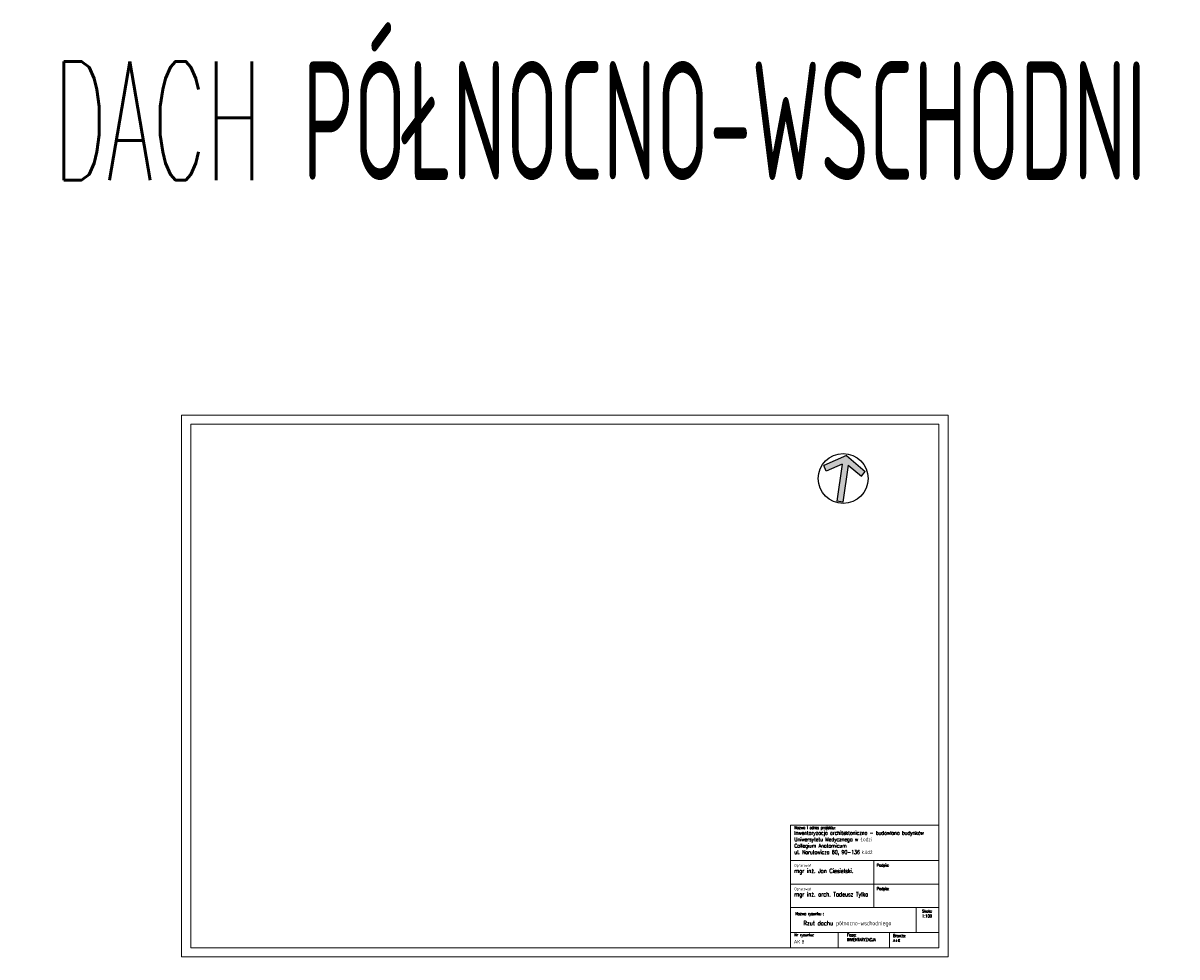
# Model space of a CAD drawing. Header units: millimetres. Extents: x -5254 to 173417, y -28809 to -6400.
# Tile 135 of 256: x 81532 to 87855, y -11906 to -6788. Entities that reach past the tile are written whole.
import ezdxf

# ---------------------------------------------------------------- set-up
doc = ezdxf.new("R2010")
doc.units = ezdxf.units.MM
doc.layers.add('m_tabela', color=7, linetype='Continuous', lineweight=15)
doc.styles.add('opis', font='simplex.shx', dxfattribs={"width": 0.8})
doc.styles.get("Standard").update_dxf_attribs({"font": 'arial.ttf'})

# ---------------------------------------------------------------- blocks, each defined once
blk = doc.blocks.new('ZA_NARW0')
at = {"ltscale": 2}
blk.add_hatch(color=256, dxfattribs=at).paths.add_polyline_path([(0.062, 0.282), (0.356, 0.097), (0.422, 0.203), (0, 0.469), (-0.422, 0.203), (-0.356, 0.097), (-0.062, 0.282), (-0.062, -0.469), (0.062, -0.469)])
for p, q in [((0, 0.469), (-0.422, 0.203)), ((0, 0.469), (0.422, 0.203)), ((-0.062, 0.282), (-0.356, 0.097)), ((-0.062, 0.282), (-0.062, -0.469)), ((0.062, 0.282), (0.062, -0.469)), ((0.062, 0.282), (0.356, 0.097)), ((-0.356, 0.097), (-0.422, 0.203)), ((0.356, 0.097), (0.422, 0.203)), ((0.422, 0.203), (0.422, 0.203)), ((0.062, -0.469), (-0.062, -0.469))]:
    blk.add_line(p, q)
blk.add_circle((0, 0), 0.5)

msp = doc.modelspace()

# ---------------------------------------------------------------- linework, layer by layer
at = {"layer": 'm_tabela'}
for p, q in [((85736.42, -11184.05), (86549.5, -11184.05)), ((85737.47, -11856.08), (85737.47, -11378.29)), ((86194.23, -11378.29), (86194.23, -11506.93)), ((86194.23, -11506.93), (86194.23, -11635.58)), ((86425.55, -11635.58), (86425.55, -11772.08)), ((86550.55, -11635.58), (86550.55, -11764.23)), ((85737.47, -11772.08), (86550.55, -11772.08)), ((85997.76, -11772.08), (85997.76, -11856.08)), ((86278.8, -11772.08), (86278.8, -11856.08)), ((86550.55, -11856.08), (85737.47, -11856.08))]:
    msp.add_line(p, q, dxfattribs=at)
at = {"layer": 'm_tabela', "color": 0}
for p, q in [((85737.47, -11184.05), (85737.47, -11378.29)), ((86549.5, -11378.29), (86549.5, -11184.05)), ((86194.23, -11506.93), (86194.23, -11378.29)), ((86194.23, -11378.29), (86194.23, -11506.93)), ((85737.47, -11506.93), (86550.55, -11506.93)), ((85737.47, -11506.93), (86194.23, -11506.93)), ((86194.23, -11506.93), (85737.47, -11506.93)), ((85737.47, -11506.93), (86194.23, -11506.93)), ((86194.23, -11635.58), (86194.23, -11506.93)), ((86194.23, -11506.93), (86194.23, -11635.58)), ((85737.47, -11635.58), (86550.55, -11635.58)), ((85737.47, -11635.58), (86194.23, -11635.58)), ((86194.23, -11635.58), (85737.47, -11635.58)), ((85737.47, -11635.58), (86194.23, -11635.58)), ((86549.5, -11772.08), (85737.47, -11772.08)), ((85997.76, -11772.08), (85997.76, -11856.08)), ((85997.76, -11772.08), (86278.8, -11772.08)), ((85997.76, -11856.08), (85997.76, -11772.08)), ((86278.8, -11772.08), (86278.8, -11856.08)), ((86278.8, -11772.08), (86549.5, -11772.08)), ((86278.8, -11856.08), (86278.8, -11772.08)), ((85997.76, -11856.08), (85737.47, -11856.08)), ((86278.8, -11856.08), (85997.76, -11856.08)), ((86549.5, -11856.08), (86278.8, -11856.08))]:
    msp.add_line(p, q, dxfattribs=at)
at = {"layer": 'm_tabela'}
for points in [[(86600.55, -8936.08), (86600.55, -11906.08), (82400.55, -11906.08), (82400.55, -8936.08)], [(86550.55, -8986.08), (86550.55, -11856.08), (82450.55, -11856.08), (82450.55, -8986.08)]]:
    msp.add_lwpolyline(points, close=True, dxfattribs=at)
for points in [[(86550.55, -11378.29), (85737.47, -11378.29)], [(86550.55, -11506.93), (85737.47, -11506.93)]]:
    msp.add_lwpolyline(points, dxfattribs=at)

# ---------------------------------------------------------------- block references
at = {"xscale": 272.8386910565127, "yscale": 272.8386910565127, "zscale": 45.47311517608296, "rotation": 351.9999999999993}
msp.add_blockref('ZA_NARW0', (86025.5, -9283.93), dxfattribs=at)

# ---------------------------------------------------------------- texts
at = {"layer": 'Defpoints', "insert": (80491.66, -6997.73), "char_height": 650, "width": 8402.6692, "attachment_point": 1}
msp.add_mtext('\\pxqc;{\\Fsimplex|c238;\\W0.5;DACH PÓŁNOCNO-WSCHODNI}', dxfattribs=at)
at = {"layer": 'm_tabela'}
msp.add_text('AK 8', height=18.9, dxfattribs=at).set_placement((85755.91, -11832.37))
at = {"layer": 'm_tabela', "attachment_point": 1, "style": 'opis'}
for s, insert, char_height, width in [('{\\H0.6x;Nazwa i adres projektu:} \\P{\\H0.8x;Inwentaryzacja architektoniczno - budowlana budynków Uniwersytetu Medycznego w Łodzi\\PCollegium Anatomicum\\Pul. Narutowicza 60, 90-136 Łódź}', (85758.25, -11189.71), 26.25, 714.215), ('{\\H0.6x;Opracował}\\P{\\H0.88x;mgr inż. Jan Ciesielski. }', (85758.25, -11396.55), 26.25, 476.9117), ('{\\H0.6x;Podpis:}', (86209.94, -11395.51), 26.25, 91.8024), ('{\\H0.6x;Opracował}\\P{\\H0.88x;mgr inż. arch. Tadeusz Tylka}', (85758.25, -11525.2), 26.25, 476.9117), ('{\\H0.6x;Podpis:}', (86209.94, -11524.15), 26.25, 91.8024), ('{\\H0.6x;Nazwa rysunku :}', (85763.95, -11661.31), 26.25, 802.2672), ('{\\H0.6x;Skala:\\P1:100}', (86458.47, -11647.64), 26.25, 91.8024), ('{\\H0.6x;Rzut dachu północno-wschodniego}', (85807.95, -11708.77), 40, 591.4967), ('{\\H0.6x;Nr rysunku:}', (85758.25, -11777.34), 26.25, 247.9993), ('{\\H0.6x;Faza:\\PINWENTARYZACJA} ', (86047.61, -11777.56), 26.25, 242.188), ('{\\H0.6x;Branża:\\PA+K} ', (86299.58, -11781.99), 26.25, 247.9993)]:
    msp.add_mtext(s, dxfattribs=dict(at, insert=insert, char_height=char_height, width=width))

doc.saveas('drawing.dxf')
